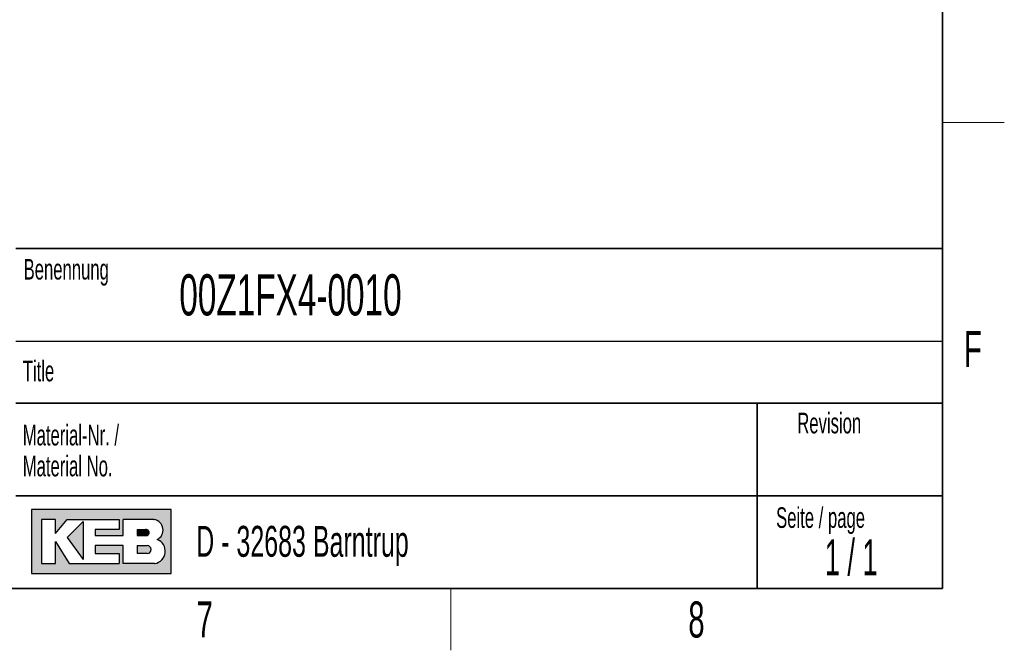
# Model space of a CAD drawing. Header units: millimetres. Extents: x 5 to 418, y 2 to 292.
# Tile 26 of 36: x 318 to 414, y 6 to 67. Entities that reach past the tile are written whole.
import ezdxf

# ---------------------------------------------------------------- set-up
doc = ezdxf.new("R2010")
doc.units = ezdxf.units.MM
doc.layers.add('SLD-0', color=7, linetype='Continuous')
doc.styles.add('SLDTEXTSTYLE0', font='TXT', dxfattribs={"width": 0.605})
doc.styles.add('SLDTEXTSTYLE1', font='TXT', dxfattribs={"width": 0.563})

msp = doc.modelspace()

# ---------------------------------------------------------------- hatches: boundary and pattern name
at = {"linetype": 'Continuous'}
h = msp.add_hatch(color=7, dxfattribs=at)
h.paths.add_polyline_path([(319.519086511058, 13.45626988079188), (333.083981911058, 13.45626988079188), (333.083981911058, 19.65736492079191), (319.519086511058, 19.65736492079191)], flags=0)
edge = h.paths.add_edge_path(flags=0)
edge.add_arc((331.3188604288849, 15.61738520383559), 1.20464082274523, -81.72003226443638, 70.1709600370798, ccw=False)
edge.add_line((331.4923410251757, 14.42530131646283), (331.480008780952, 14.42519098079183))
edge.add_line((331.480008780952, 14.42519098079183), (328.4331606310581, 14.42519098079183))
edge.add_line((328.4331606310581, 14.42519098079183), (328.4331606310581, 16.16924896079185))
edge.add_line((328.4331606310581, 16.16924896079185), (325.7201815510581, 16.16924896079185))
edge.add_line((325.7201815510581, 16.16924896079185), (325.7201815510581, 15.39411208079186))
edge.add_line((325.7201815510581, 15.39411208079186), (328.0455921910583, 15.39411208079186))
edge.add_line((328.0455921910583, 15.39411208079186), (328.0455921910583, 14.42519098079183))
edge.add_line((328.0455921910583, 14.42519098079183), (323.2009866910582, 14.42519098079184))
edge.add_line((323.2009866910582, 14.42519098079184), (321.8444971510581, 16.55681740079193))
edge.add_line((321.8444971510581, 16.55681740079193), (321.8444971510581, 14.42519098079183))
edge.add_line((321.8444971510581, 14.42519098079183), (320.4880076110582, 14.42519098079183))
edge.add_line((320.4880076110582, 14.42519098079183), (320.4880076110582, 18.68844382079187))
edge.add_line((320.4880076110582, 18.68844382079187), (321.8444971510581, 18.68844382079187))
edge.add_line((321.8444971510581, 18.68844382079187), (321.8444971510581, 17.33195428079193))
edge.add_line((321.8444971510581, 17.33195428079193), (323.0072024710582, 18.68844382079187))
edge.add_line((323.0072024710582, 18.68844382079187), (328.0455921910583, 18.68844382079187))
edge.add_line((328.0455921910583, 18.68844382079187), (328.0455921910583, 17.71952272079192))
edge.add_line((328.0455921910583, 17.71952272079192), (325.7201815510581, 17.71952272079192))
edge.add_line((325.7201815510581, 17.71952272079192), (325.7201815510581, 17.13817006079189))
edge.add_line((325.7201815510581, 17.13817006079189), (328.4331606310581, 17.13817006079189))
edge.add_line((328.4331606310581, 17.13817006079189), (328.4331606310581, 18.68844382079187))
edge.add_line((328.4331606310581, 18.68844382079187), (331.4242487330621, 18.68844382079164))
edge.add_line((331.4242487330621, 18.68844382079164), (331.4256482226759, 18.68844382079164))
edge.add_line((331.4256482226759, 18.68844382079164), (331.4259454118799, 18.68845828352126))
edge.add_arc((331.2860949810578, 17.67430640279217), 1.023749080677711, -64.45894120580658, 82.14849338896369, ccw=False)
msp.add_hatch(color=7, dxfattribs=at).paths.add_polyline_path([(324.5574762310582, 14.81275942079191), (324.557476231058, 18.49465960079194), (323.0072024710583, 16.94438584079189)], flags=0)
h = msp.add_hatch(color=7, dxfattribs=at)
edge = h.paths.add_edge_path(flags=0)
edge.add_line((329.7896501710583, 17.13817006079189), (330.6013652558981, 17.13817006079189))
edge.add_arc((330.6568434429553, 17.42884639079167), 0.2959232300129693, 259.1945394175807, 460.8054605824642)
edge.add_line((330.6013652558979, 17.71952272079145), (329.7896501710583, 17.71952272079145))
edge.add_line((329.7896501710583, 17.71952272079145), (329.7896501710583, 17.13817006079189))
h = msp.add_hatch(color=7, dxfattribs=at)
edge = h.paths.add_edge_path(flags=0)
edge.add_line((329.7896501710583, 15.39411208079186), (330.7588584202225, 15.39411208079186))
edge.add_arc((330.7588584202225, 15.78168052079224), 0.3875684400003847, 270.0000000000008, 450.0000000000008)
edge.add_line((330.7588584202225, 16.16924896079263), (330.7386620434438, 16.16924896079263))
edge.add_line((330.7386620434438, 16.16924896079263), (329.7896501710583, 16.16924896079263))
edge.add_line((329.7896501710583, 16.16924896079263), (329.7896501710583, 15.39411208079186))

# ---------------------------------------------------------------- linework, layer by layer
at = {"layer": 'SLD-0', "lineweight": 35}
for p, q in [((408, 12), (408, 282.5)), ((318, 45), (408, 45)), ((408, 45), (408, 12)), ((408, 30), (318, 30)), ((390, 12), (390, 30)), ((318, 21), (390, 21)), ((390, 21), (408, 21)), ((26, 12), (408, 12)), ((408, 12), (318, 12))]:
    msp.add_line(p, q, dxfattribs=at)
at = {"layer": 'SLD-0', "lineweight": 18}
for p, q in [((408, 57.25), (414, 57.25)), ((360.25, 6), (360.25, 12))]:
    msp.add_line(p, q, dxfattribs=at)
at = {"layer": 'SLD-0'}
for p, q in [((318, 36), (408, 36)), ((331.4242487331, 18.6884438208), (331.4256482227, 18.6884438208)), ((331.4256482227, 18.6884438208), (331.4259454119, 18.6884582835)), ((331.480008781, 14.4251909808), (331.4923410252, 14.4253013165))]:
    msp.add_line(p, q, dxfattribs=at)
at = {"layer": 'SLD-0', "linetype": 'Continuous'}
for p, q in [((333.0839819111, 19.6573649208), (319.5190865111, 19.6573649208)), ((319.5190865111, 19.6573649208), (319.5190865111, 13.4562698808)), ((333.0839819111, 13.4562698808), (333.0839819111, 19.6573649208)), ((321.8444971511, 18.6884438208), (320.4880076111, 18.6884438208)), ((320.4880076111, 18.6884438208), (320.4880076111, 14.4251909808)), ((321.8444971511, 17.3319542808), (323.0072024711, 18.6884438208)), ((321.8444971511, 17.3319542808), (321.8444971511, 18.6884438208)), ((323.0072024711, 18.6884438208), (328.0455921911, 18.6884438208)), ((324.5574762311, 18.4946596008), (323.0072024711, 16.9443858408)), ((324.5574762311, 18.4946596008), (324.5574762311, 14.8127594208)), ((328.0455921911, 18.6884438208), (328.0455921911, 17.7195227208)), ((331.4242487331, 18.6884438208), (328.4331606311, 18.6884438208)), ((328.4331606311, 17.1381700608), (328.4331606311, 18.6884438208)), ((331.4242487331, 18.6884438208), (331.4256482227, 18.6884438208)), ((331.4256482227, 18.6884438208), (331.4259454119, 18.6884582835)), ((325.7201815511, 17.7195227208), (325.7201815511, 17.1381700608)), ((328.0455921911, 17.7195227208), (325.7201815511, 17.7195227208)), ((329.7896501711, 17.7195227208), (330.6013652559, 17.7195227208)), ((329.7896501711, 17.7195227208), (329.7896501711, 17.1381700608)), ((321.8444971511, 14.4251909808), (321.8444971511, 16.5568174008)), ((321.8444971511, 16.5568174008), (323.2009866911, 14.4251909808)), ((323.0072024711, 16.9443858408), (324.5574762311, 14.8127594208)), ((325.7201815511, 17.1381700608), (328.4331606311, 17.1381700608)), ((329.7896501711, 17.1381700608), (330.6013652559, 17.1381700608)), ((325.7201815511, 16.1692489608), (325.7201815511, 15.3941120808)), ((328.4331606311, 16.1692489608), (325.7201815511, 16.1692489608)), ((325.7201815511, 15.3941120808), (328.0455921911, 15.3941120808)), ((328.0455921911, 15.3941120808), (328.0455921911, 14.4251909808)), ((328.4331606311, 14.4251909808), (328.4331606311, 16.1692489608)), ((329.7896501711, 16.1692489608), (330.7588584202, 16.1692489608)), ((329.7896501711, 16.1692489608), (329.7896501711, 15.3941120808)), ((330.7588584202, 15.3941120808), (329.7896501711, 15.3941120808)), ((330.7386620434, 16.1692489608), (330.7588584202, 16.1692489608)), ((320.4880076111, 14.4251909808), (321.8444971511, 14.4251909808)), ((323.2009866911, 14.4251909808), (328.0455921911, 14.4251909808)), ((331.480008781, 14.4251909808), (328.4331606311, 14.4251909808)), ((331.480008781, 14.4251909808), (331.4923410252, 14.4253013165)), ((319.5190865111, 13.4562698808), (333.0839819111, 13.4562698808))]:
    msp.add_line(p, q, dxfattribs=at)
for centre, radius, start, end in [((331.2860949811, 17.6743064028), 1.023749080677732, 295.5410587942, 82.148493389), ((330.656843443, 17.4288463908), 0.2959232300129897, 259.1945394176, 100.8054605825), ((331.3188604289, 15.6173852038), 1.204640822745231, 278.2799677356, 70.1709600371), ((330.7588584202, 15.7816805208), 0.3875684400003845, 270, 90)]:
    msp.add_arc(centre, radius, start, end, dxfattribs=at)

# ---------------------------------------------------------------- texts
at = {"layer": 'SLD-0'}
for s, insert, char_height, attachment_point, style in [('Benennung', (318.7636716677, 43.9908879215), 2, 1, 'SLDTEXTSTYLE0'), ('00Z1FX4-0010', (333.8826865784, 42.5045188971), 4, 1, 'SLDTEXTSTYLE0'), ('F', (410.9536166, 37.0010772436), 3.5, 2, 'SLDTEXTSTYLE0'), ('Title', (318.6797653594, 34.1107265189), 2, 1, 'SLDTEXTSTYLE0'), ('Revision', (393.8965220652, 29.0591225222), 2, 1, 'SLDTEXTSTYLE0'), ('Material-Nr. /', (318.6797653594, 27.8878268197), 2, 1, 'SLDTEXTSTYLE0'), ('Material No.', (318.6797653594, 24.8878267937), 2, 1, 'SLDTEXTSTYLE0'), ('Seite / page', (391.8390568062, 19.8830679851), 2, 1, 'SLDTEXTSTYLE0'), ('D - 32683 Barntrup', (335.5202035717, 18.0786992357), 3, 1, 'SLDTEXTSTYLE0'), ('1 / 1', (399.1297679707, 16.7706515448), 3.5, 2, 'SLDTEXTSTYLE1'), ('7', (336.3527123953, 10.7429955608), 3.5, 2, 'SLDTEXTSTYLE0'), ('8', (384.1027123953, 10.7429955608), 3.5, 2, 'SLDTEXTSTYLE0')]:
    msp.add_mtext(s, dxfattribs=dict(at, insert=insert, char_height=char_height, attachment_point=attachment_point, style=style))

doc.saveas('drawing.dxf')
